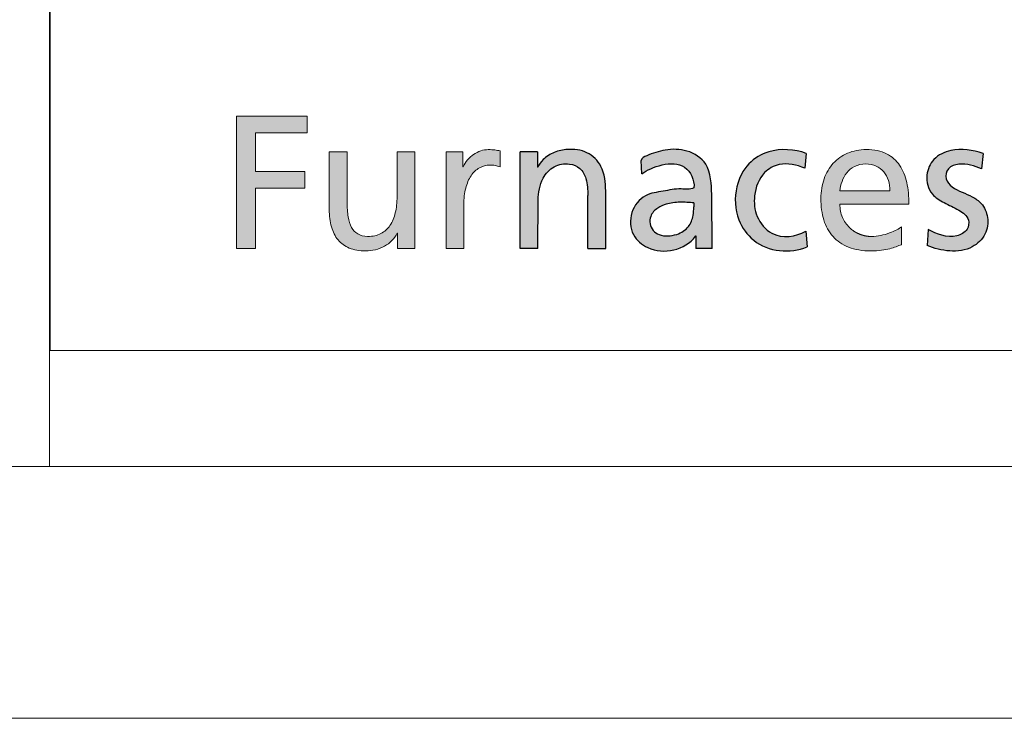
# Model space of a CAD drawing. Header units: millimetres. Extents: x 15 to 592, y 5 to 415.
# Tile 2 of 13: x 403 to 423, y 5 to 19. Entities that reach past the tile are written whole.
import ezdxf

# ---------------------------------------------------------------- set-up
doc = ezdxf.new("R2010")
doc.units = ezdxf.units.MM
doc.layers.add('FORMAT', color=7, linetype='Continuous')

# ---------------------------------------------------------------- blocks, each defined once
blk = doc.blocks.new('LOGO_sombreado')
at = {"linetype": 'Continuous'}
blk.add_hatch(color=7, dxfattribs=at).paths.add_polyline_path([(4.078, 4.32), (5.1, 4.32), (5.1, 4.651), (3.702, 4.651), (3.702, 2.023), (4.078, 2.023), (4.078, 3.22), (5.054, 3.22), (5.054, 3.551), (4.078, 3.551)], flags=0)
blk.add_hatch(color=7, dxfattribs=at).paths.add_polyline_path([(4.078, 4.32), (5.1, 4.32), (5.1, 4.651), (3.702, 4.651), (3.702, 2.023), (4.078, 2.023), (4.078, 3.22), (5.054, 3.22), (5.054, 3.551), (4.078, 3.551)], flags=0)
h = blk.add_hatch(color=7, dxfattribs=at)
edge = h.paths.add_edge_path(flags=0)
edge.add_spline(control_points=[(5.713, 2.196), (5.772, 2.125), (5.847, 2.071), (5.937, 2.034)], knot_values=[55, 55, 55, 55, 56, 56, 56, 56], weights=[1, 1, 1, 1], degree=3, periodic=0)
edge.add_spline(control_points=[(5.937, 2.034), (6.028, 1.997), (6.135, 1.977), (6.259, 1.977)], knot_values=[56, 56, 56, 56, 57, 57, 57, 57], weights=[1, 1, 1, 1], degree=3, periodic=0)
edge.add_arc((6.259, 2.796), 0.818, 269.9868, 283.8904)
edge.add_spline(control_points=[(6.456, 2.001), (6.519, 2.017), (6.58, 2.04), (6.635, 2.071)], knot_values=[0, 0, 0, 0, 1, 1, 1, 1], weights=[1, 1, 1, 1], degree=3, periodic=0)
edge.add_spline(control_points=[(6.635, 2.071), (6.69, 2.101), (6.741, 2.137), (6.784, 2.181)], knot_values=[1, 1, 1, 1, 2, 2, 2, 2], weights=[1, 1, 1, 1], degree=3, periodic=0)
edge.add_spline(control_points=[(6.784, 2.181), (6.827, 2.224), (6.863, 2.273), (6.889, 2.328)], knot_values=[2, 2, 2, 2, 3, 3, 3, 3], weights=[1, 1, 1, 1], degree=3, periodic=0)
edge.add_line((6.889, 2.328), (6.896, 2.328))
edge.add_line((6.896, 2.328), (6.896, 2.023))
edge.add_line((6.896, 2.023), (7.067, 2.023))
edge.add_line((7.067, 2.023), (7.238, 2.023))
edge.add_line((7.238, 2.023), (7.238, 2.263))
edge.add_line((7.238, 2.263), (7.238, 3.943))
edge.add_line((7.238, 3.943), (6.885, 3.943))
edge.add_line((6.885, 3.943), (6.885, 3.721))
edge.add_spline(control_points=[(6.885, 3.721), (6.885, 3.647), (6.885, 3.573), (6.885, 3.499), (6.885, 3.35), (6.885, 3.202), (6.885, 3.054), (6.885, 2.937), (6.873, 2.829), (6.85, 2.734)], knot_values=[30, 30, 30, 30, 31, 31, 31, 33, 33, 33, 34, 34, 34, 34], weights=[1, 1, 1, 1, 1, 1, 1, 1, 1, 1], degree=3, periodic=0)
edge.add_spline(control_points=[(6.85, 2.734), (6.827, 2.637), (6.792, 2.553), (6.696, 2.414), (6.636, 2.359), (6.562, 2.321)], knot_values=[34, 34, 34, 34, 35, 35, 36, 36, 36, 36], weights=[1, 1, 1, 1, 1, 1], degree=3, periodic=0)
edge.add_spline(control_points=[(6.562, 2.321), (6.489, 2.284), (6.402, 2.263), (6.301, 2.263)], knot_values=[36, 36, 36, 36, 37, 37, 37, 37], weights=[1, 1, 1, 1], degree=3, periodic=0)
edge.add_spline(control_points=[(6.301, 2.263), (6.224, 2.268), (6.16, 2.285), (6.107, 2.315)], knot_values=[37, 37, 37, 37, 38, 38, 38, 38], weights=[1, 1, 1, 1], degree=3, periodic=0)
edge.add_spline(control_points=[(6.107, 2.315), (6.054, 2.345), (6.013, 2.388), (5.982, 2.445)], knot_values=[38, 38, 38, 38, 39, 39, 39, 39], weights=[1, 1, 1, 1], degree=3, periodic=0)
edge.add_spline(control_points=[(5.982, 2.445), (5.95, 2.501), (5.928, 2.571), (5.914, 2.655)], knot_values=[39, 39, 39, 39, 40, 40, 40, 40], weights=[1, 1, 1, 1], degree=3, periodic=0)
edge.add_spline(control_points=[(5.914, 2.655), (5.9, 2.739), (5.894, 2.837), (5.894, 2.949), (5.894, 3.115), (5.894, 3.28), (5.894, 3.446), (5.894, 3.529), (5.894, 3.612), (5.894, 3.695), (5.894, 3.777), (5.894, 3.86), (5.894, 3.943)], knot_values=[40, 40, 40, 40, 41, 41, 41, 43, 43, 43, 44, 44, 44, 45, 45, 45, 45], weights=[1, 1, 1, 1, 1, 1, 1, 1, 1, 1, 1, 1, 1], degree=3, periodic=0)
edge.add_line((5.894, 3.943), (5.54, 3.943))
edge.add_spline(control_points=[(5.54, 3.943), (5.54, 3.848), (5.54, 3.753), (5.54, 3.658), (5.54, 3.563), (5.54, 3.468), (5.54, 3.372), (5.54, 3.182), (5.54, 2.992), (5.54, 2.802), (5.54, 2.673), (5.554, 2.557), (5.583, 2.455)], knot_values=[49, 49, 49, 49, 50, 50, 50, 51, 51, 51, 53, 53, 53, 54, 54, 54, 54], weights=[1, 1, 1, 1, 1, 1, 1, 1, 1, 1, 1, 1, 1], degree=3, periodic=0)
edge.add_spline(control_points=[(5.583, 2.455), (5.611, 2.354), (5.655, 2.267), (5.713, 2.196)], knot_values=[54, 54, 54, 54, 55, 55, 55, 55], weights=[1, 1, 1, 1], degree=3, periodic=0)
h = blk.add_hatch(color=7, dxfattribs=at)
edge = h.paths.add_edge_path(flags=0)
edge.add_line((8.928, 3.962), (8.875, 3.972))
edge.add_spline(control_points=[(8.875, 3.972), (8.858, 3.975), (8.841, 3.978), (8.823, 3.98)], knot_values=[22.132418, 22.132418, 22.132418, 22.132418, 23.132418, 23.132418, 23.132418, 23.132418], weights=[1, 1, 1, 1], degree=3, periodic=0)
edge.add_arc((8.709, 3.1), 0.888, 82.6219, 86.3614)
edge.add_spline(control_points=[(8.765, 3.986), (8.745, 3.987), (8.722, 3.988), (8.695, 3.988), (8.644, 3.988), (8.593, 3.979), (8.544, 3.963)], knot_values=[0.065266, 0.065266, 0.065266, 0.065266, 1.065266, 1.065266, 1.065266, 2.065266, 2.065266, 2.065266, 2.065266], weights=[1, 1, 1, 1, 1, 1, 1], degree=3, periodic=0)
edge.add_spline(control_points=[(8.544, 3.963), (8.495, 3.946), (8.448, 3.922), (8.404, 3.892)], knot_values=[2.065266, 2.065266, 2.065266, 2.065266, 3.065266, 3.065266, 3.065266, 3.065266], weights=[1, 1, 1, 1], degree=3, periodic=0)
edge.add_spline(control_points=[(8.404, 3.892), (8.36, 3.861), (8.319, 3.825), (8.283, 3.783)], knot_values=[3.065266, 3.065266, 3.065266, 3.065266, 4.065266, 4.065266, 4.065266, 4.065266], weights=[1, 1, 1, 1], degree=3, periodic=0)
edge.add_spline(control_points=[(8.283, 3.783), (8.248, 3.742), (8.218, 3.695), (8.194, 3.646)], knot_values=[4.065266, 4.065266, 4.065266, 4.065266, 5.065266, 5.065266, 5.065266, 5.065266], weights=[1, 1, 1, 1], degree=3, periodic=0)
edge.add_line((8.194, 3.646), (8.187, 3.646))
edge.add_line((8.187, 3.646), (8.187, 3.943))
edge.add_line((8.187, 3.943), (8.021, 3.943))
edge.add_line((8.021, 3.943), (7.856, 3.943))
edge.add_line((7.856, 3.943), (7.856, 3.703))
edge.add_line((7.856, 3.703), (7.856, 2.023))
edge.add_line((7.856, 2.023), (8.209, 2.023))
edge.add_spline(control_points=[(8.209, 2.023), (8.209, 2.314), (8.209, 2.605), (8.209, 2.896), (8.209, 3.017), (8.222, 3.126), (8.247, 3.222)], knot_values=[12.065266, 12.065266, 12.065266, 12.065266, 13.065266, 13.065266, 13.065266, 14.065266, 14.065266, 14.065266, 14.065266], weights=[1, 1, 1, 1, 1, 1, 1], degree=3, periodic=0)
edge.add_spline(control_points=[(8.247, 3.222), (8.271, 3.318), (8.307, 3.401), (8.352, 3.469)], knot_values=[14.065266, 14.065266, 14.065266, 14.065266, 15.065266, 15.065266, 15.065266, 15.065266], weights=[1, 1, 1, 1], degree=3, periodic=0)
edge.add_spline(control_points=[(8.352, 3.469), (8.398, 3.537), (8.454, 3.589), (8.518, 3.625)], knot_values=[15.065266, 15.065266, 15.065266, 15.065266, 16.065266, 16.065266, 16.065266, 16.065266], weights=[1, 1, 1, 1], degree=3, periodic=0)
edge.add_spline(control_points=[(8.518, 3.625), (8.582, 3.661), (8.654, 3.68), (8.733, 3.68)], knot_values=[16.065266, 16.065266, 16.065266, 16.065266, 17.065266, 17.065266, 17.065266, 17.065266], weights=[1, 1, 1, 1], degree=3, periodic=0)
edge.add_arc((8.733, 2.982), 0.698, 86.1548, 90.0023, ccw=False)
edge.add_spline(control_points=[(8.78, 3.678), (8.796, 3.677), (8.813, 3.675), (8.829, 3.673)], knot_values=[17.132418, 17.132418, 17.132418, 17.132418, 18.132418, 18.132418, 18.132418, 18.132418], weights=[1, 1, 1, 1], degree=3, periodic=0)
edge.add_spline(control_points=[(8.829, 3.673), (8.846, 3.67), (8.863, 3.667), (8.879, 3.662)], knot_values=[18.132418, 18.132418, 18.132418, 18.132418, 19.132418, 19.132418, 19.132418, 19.132418], weights=[1, 1, 1, 1], degree=3, periodic=0)
edge.add_spline(control_points=[(8.879, 3.662), (8.896, 3.658), (8.912, 3.652), (8.928, 3.646)], knot_values=[19.132418, 19.132418, 19.132418, 19.132418, 20.132418, 20.132418, 20.132418, 20.132418], weights=[1, 1, 1, 1], degree=3, periodic=0)
edge.add_line((8.928, 3.646), (8.928, 3.962))
h = blk.add_hatch(color=7, dxfattribs=at)
edge = h.paths.add_edge_path(flags=0)
edge.add_line((9.328, 2.026), (9.328, 3.946))
edge.add_line((9.328, 3.946), (9.67, 3.946))
edge.add_line((9.67, 3.946), (9.67, 3.641))
edge.add_line((9.67, 3.641), (9.678, 3.641))
edge.add_spline(control_points=[(9.678, 3.641), (9.704, 3.696), (9.793, 3.817), (10, 3.948), (10.305, 4.01), (10.669, 3.967), (10.997, 3.643), (11.021, 3.332), (11.026, 3.17)], knot_values=[0, 0, 0, 0, 0.090993, 0.223661, 0.358303, 0.55535, 0.750586, 1, 1, 1, 1], weights=[1, 1, 1, 1, 1, 1, 1, 1, 1], degree=3, periodic=0)
edge.add_line((11.026, 3.17), (11.026, 2.026))
edge.add_line((11.026, 2.026), (10.672, 2.026))
edge.add_line((10.672, 2.026), (10.672, 3.075))
edge.add_spline(control_points=[(10.672, 3.075), (10.669, 3.188), (10.66, 3.379), (10.536, 3.635), (10.28, 3.729), (9.984, 3.677), (9.726, 3.396), (9.691, 3.133), (9.683, 2.986)], knot_values=[0, 0, 0, 0, 0.181683, 0.307789, 0.426651, 0.591078, 0.760733, 1, 1, 1, 1], weights=[1, 1, 1, 1, 1, 1, 1, 1, 1], degree=3, periodic=0)
edge.add_line((9.683, 2.986), (9.681, 2.026))
edge.add_line((9.681, 2.026), (9.328, 2.026))
h = blk.add_hatch(color=7, dxfattribs=at)
edge = h.paths.add_edge_path(flags=0)
edge.add_spline(control_points=[(12.776, 3.232), (12.697, 3.183), (12.484, 3.232), (12.167, 3.156), (11.773, 3.111), (11.49, 2.752), (11.514, 2.287), (12.023, 1.86), (12.597, 1.99), (12.807, 2.27)], knot_values=[0, 0, 0, 0, 0.079966, 0.190057, 0.300094, 0.432511, 0.566689, 0.684622, 1, 1, 1, 1], weights=[1, 1, 1, 1, 1, 1, 1, 1, 1, 1], degree=3, periodic=0)
edge.add_spline(control_points=[(12.807, 2.27), (12.817, 2.296), (12.814, 2.27)], knot_values=[0, 0, 0, 1, 1, 1], weights=[1, 1, 1], degree=2, periodic=0)
edge.add_line((12.814, 2.27), (12.814, 2.023))
edge.add_line((12.814, 2.023), (13.139, 2.023))
edge.add_line((13.139, 2.023), (13.128, 3.106))
edge.add_spline(control_points=[(13.128, 3.106), (13.12, 3.292), (13.119, 3.706), (12.65, 4), (12.214, 4.002), (11.911, 3.898), (11.743, 3.828), (11.727, 3.77)], knot_values=[0, 0, 0, 0, 0.300445, 0.525135, 0.737289, 0.925487, 1, 1, 1, 1], weights=[1, 1, 1, 1, 1, 1, 1, 1], degree=3, periodic=0)
edge.add_line((11.727, 3.77), (11.744, 3.507))
edge.add_spline(control_points=[(11.744, 3.507), (11.927, 3.643), (12.567, 3.881), (12.789, 3.381), (12.776, 3.232)], knot_values=[0, 0, 0, 0, 0.658996, 1, 1, 1, 1], weights=[1, 1, 1, 1, 1], degree=3, periodic=0)
edge = h.paths.add_edge_path(flags=0)
edge.add_spline(control_points=[(12.776, 2.849), (12.772, 2.793), (12.762, 2.658), (12.682, 2.43), (12.419, 2.275), (12.142, 2.255), (11.913, 2.398), (11.87, 2.662), (12.044, 2.834), (12.252, 2.921), (12.499, 2.953), (12.683, 2.938), (12.776, 2.931)], knot_values=[0, 0, 0, 0, 0.068904, 0.168815, 0.283862, 0.42722, 0.488917, 0.605379, 0.695962, 0.771545, 0.884045, 1, 1, 1, 1], weights=[1, 1, 1, 1, 1, 1, 1, 1, 1, 1, 1, 1, 1], degree=3, periodic=0)
edge.add_line((12.776, 2.931), (12.776, 2.849))
h = blk.add_hatch(color=7, dxfattribs=at)
edge = h.paths.add_edge_path(flags=0)
edge.add_arc((16.302, 2.904), 0.641, 248.0344, 270.0503, ccw=False)
edge.add_spline(control_points=[(16.062, 2.31), (15.987, 2.34), (15.919, 2.385), (15.86, 2.441)], knot_values=[23.38427, 23.38427, 23.38427, 23.38427, 23.767925, 23.767925, 23.767925, 23.767925], weights=[1, 0.987772, 0.987772, 1], degree=3, periodic=0)
edge.add_arc((16.291, 2.885), 0.618, 203.0224, 225.9221, ccw=False)
edge.add_spline(control_points=[(15.721, 2.643), (15.688, 2.721), (15.67, 2.809), (15.67, 2.904)], knot_values=[0, 0, 0, 0, 1, 1, 1, 1], weights=[1, 1, 1, 1], degree=3, periodic=0)
edge.add_line((15.67, 2.904), (17.041, 2.904))
edge.add_spline(control_points=[(17.041, 2.904), (17.041, 3.058), (17.028, 3.203), (16.998, 3.334)], knot_values=[2, 2, 2, 2, 3, 3, 3, 3], weights=[1, 1, 1, 1], degree=3, periodic=0)
edge.add_spline(control_points=[(16.998, 3.334), (16.969, 3.464), (16.923, 3.581), (16.857, 3.678)], knot_values=[3, 3, 3, 3, 4, 4, 4, 4], weights=[1, 1, 1, 1], degree=3, periodic=0)
edge.add_spline(control_points=[(16.857, 3.678), (16.791, 3.774), (16.705, 3.852), (16.596, 3.905)], knot_values=[4, 4, 4, 4, 5, 5, 5, 5], weights=[1, 1, 1, 1], degree=3, periodic=0)
edge.add_spline(control_points=[(16.596, 3.905), (16.486, 3.959), (16.353, 3.988), (16.193, 3.988), (16.058, 3.988), (15.934, 3.963), (15.824, 3.916)], knot_values=[5, 5, 5, 5, 6, 6, 6, 7, 7, 7, 7], weights=[1, 1, 1, 1, 1, 1, 1], degree=3, periodic=0)
edge.add_spline(control_points=[(15.824, 3.916), (15.714, 3.87), (15.619, 3.802), (15.54, 3.716)], knot_values=[7, 7, 7, 7, 8, 8, 8, 8], weights=[1, 1, 1, 1], degree=3, periodic=0)
edge.add_spline(control_points=[(15.54, 3.716), (15.462, 3.63), (15.4, 3.526), (15.358, 3.409)], knot_values=[8, 8, 8, 8, 9, 9, 9, 9], weights=[1, 1, 1, 1], degree=3, periodic=0)
edge.add_spline(control_points=[(15.358, 3.409), (15.316, 3.291), (15.294, 3.159), (15.294, 3.017), (15.294, 2.86), (15.313, 2.717), (15.353, 2.591)], knot_values=[9, 9, 9, 9, 10, 10, 10, 11, 11, 11, 11], weights=[1, 1, 1, 1, 1, 1, 1], degree=3, periodic=0)
edge.add_spline(control_points=[(15.353, 2.591), (15.393, 2.464), (15.453, 2.353), (15.535, 2.262)], knot_values=[11, 11, 11, 11, 12, 12, 12, 12], weights=[1, 1, 1, 1], degree=3, periodic=0)
edge.add_spline(control_points=[(15.535, 2.262), (15.616, 2.172), (15.719, 2.1), (15.844, 2.052)], knot_values=[12, 12, 12, 12, 13, 13, 13, 13], weights=[1, 1, 1, 1], degree=3, periodic=0)
edge.add_spline(control_points=[(15.844, 2.052), (15.97, 2.003), (16.117, 1.977), (16.287, 1.977), (16.366, 1.977), (16.436, 1.982), (16.497, 1.99)], knot_values=[13, 13, 13, 13, 14, 14, 14, 15, 15, 15, 15], weights=[1, 1, 1, 1, 1, 1, 1], degree=3, periodic=0)
edge.add_spline(control_points=[(16.497, 1.99), (16.558, 1.998), (16.611, 2.009), (16.659, 2.021)], knot_values=[15, 15, 15, 15, 16, 16, 16, 16], weights=[1, 1, 1, 1], degree=3, periodic=0)
edge.add_spline(control_points=[(16.659, 2.021), (16.706, 2.033), (16.748, 2.047), (16.787, 2.061)], knot_values=[16, 16, 16, 16, 17, 17, 17, 17], weights=[1, 1, 1, 1], degree=3, periodic=0)
edge.add_spline(control_points=[(16.787, 2.061), (16.825, 2.075), (16.86, 2.089), (16.894, 2.101)], knot_values=[17, 17, 17, 17, 18, 18, 18, 18], weights=[1, 1, 1, 1], degree=3, periodic=0)
edge.add_line((16.894, 2.101), (16.894, 2.455))
edge.add_spline(control_points=[(16.894, 2.455), (16.872, 2.437), (16.839, 2.417), (16.798, 2.395)], knot_values=[19.00002, 19.00002, 19.00002, 19.00002, 20.00002, 20.00002, 20.00002, 20.00002], weights=[1, 1, 1, 1], degree=3, periodic=0)
edge.add_spline(control_points=[(16.798, 2.395), (16.757, 2.374), (16.707, 2.352), (16.653, 2.333)], knot_values=[20.00002, 20.00002, 20.00002, 20.00002, 21.00002, 21.00002, 21.00002, 21.00002], weights=[1, 1, 1, 1], degree=3, periodic=0)
edge.add_spline(control_points=[(16.653, 2.333), (16.599, 2.313), (16.541, 2.296), (16.481, 2.283)], knot_values=[21.00002, 21.00002, 21.00002, 21.00002, 22.00002, 22.00002, 22.00002, 22.00002], weights=[1, 1, 1, 1], degree=3, periodic=0)
edge.add_spline(control_points=[(16.481, 2.283), (16.422, 2.271), (16.361, 2.263), (16.303, 2.263)], knot_values=[22.00002, 22.00002, 22.00002, 22.00002, 23.00002, 23.00002, 23.00002, 23.00002], weights=[1, 1, 1, 1], degree=3, periodic=0)
edge = h.paths.add_edge_path(flags=0)
edge.add_spline(control_points=[(15.67, 3.167), (15.676, 3.229), (15.69, 3.294), (15.713, 3.356)], knot_values=[8, 8, 8, 8, 9, 9, 9, 9], weights=[1, 1, 1, 1], degree=3, periodic=0)
edge.add_spline(control_points=[(15.713, 3.356), (15.735, 3.418), (15.766, 3.477), (15.808, 3.528)], knot_values=[9, 9, 9, 9, 10, 10, 10, 10], weights=[1, 1, 1, 1], degree=3, periodic=0)
edge.add_spline(control_points=[(15.808, 3.528), (15.849, 3.579), (15.9, 3.623), (15.963, 3.654)], knot_values=[0, 0, 0, 0, 1, 1, 1, 1], weights=[1, 1, 1, 1], degree=3, periodic=0)
edge.add_spline(control_points=[(15.963, 3.654), (16.025, 3.685), (16.099, 3.702), (16.186, 3.702), (16.262, 3.702), (16.33, 3.687), (16.389, 3.66)], knot_values=[1, 1, 1, 1, 2, 2, 2, 3, 3, 3, 3], weights=[1, 1, 1, 1, 1, 1, 1], degree=3, periodic=0)
edge.add_spline(control_points=[(16.389, 3.66), (16.449, 3.633), (16.499, 3.594), (16.54, 3.545)], knot_values=[3, 3, 3, 3, 4, 4, 4, 4], weights=[1, 1, 1, 1], degree=3, periodic=0)
edge.add_spline(control_points=[(16.54, 3.545), (16.58, 3.497), (16.612, 3.439), (16.633, 3.375)], knot_values=[4, 4, 4, 4, 5, 5, 5, 5], weights=[1, 1, 1, 1], degree=3, periodic=0)
edge.add_spline(control_points=[(16.633, 3.375), (16.654, 3.311), (16.665, 3.241), (16.665, 3.167)], knot_values=[5, 5, 5, 5, 6, 6, 6, 6], weights=[1, 1, 1, 1], degree=3, periodic=0)
edge.add_line((16.665, 3.167), (16.416, 3.167))
edge.add_line((16.416, 3.167), (15.67, 3.167))
h = blk.add_hatch(color=7, dxfattribs=at)
edge = h.paths.add_edge_path(flags=0)
edge.add_arc((16.302, 2.904), 0.641, 248.0344, 270.0503, ccw=False)
edge.add_spline(control_points=[(16.062, 2.31), (15.987, 2.34), (15.919, 2.385), (15.86, 2.441)], knot_values=[23.38427, 23.38427, 23.38427, 23.38427, 23.767925, 23.767925, 23.767925, 23.767925], weights=[1, 0.987772, 0.987772, 1], degree=3, periodic=0)
edge.add_arc((16.291, 2.885), 0.618, 203.0224, 225.9221, ccw=False)
edge.add_spline(control_points=[(15.721, 2.643), (15.688, 2.721), (15.67, 2.809), (15.67, 2.904)], knot_values=[0, 0, 0, 0, 1, 1, 1, 1], weights=[1, 1, 1, 1], degree=3, periodic=0)
edge.add_line((15.67, 2.904), (17.041, 2.904))
edge.add_spline(control_points=[(17.041, 2.904), (17.041, 3.058), (17.028, 3.203), (16.998, 3.334)], knot_values=[2, 2, 2, 2, 3, 3, 3, 3], weights=[1, 1, 1, 1], degree=3, periodic=0)
edge.add_spline(control_points=[(16.998, 3.334), (16.969, 3.464), (16.923, 3.581), (16.857, 3.678)], knot_values=[3, 3, 3, 3, 4, 4, 4, 4], weights=[1, 1, 1, 1], degree=3, periodic=0)
edge.add_spline(control_points=[(16.857, 3.678), (16.791, 3.774), (16.705, 3.852), (16.596, 3.905)], knot_values=[4, 4, 4, 4, 5, 5, 5, 5], weights=[1, 1, 1, 1], degree=3, periodic=0)
edge.add_spline(control_points=[(16.596, 3.905), (16.486, 3.959), (16.353, 3.988), (16.193, 3.988), (16.058, 3.988), (15.934, 3.963), (15.824, 3.916)], knot_values=[5, 5, 5, 5, 6, 6, 6, 7, 7, 7, 7], weights=[1, 1, 1, 1, 1, 1, 1], degree=3, periodic=0)
edge.add_spline(control_points=[(15.824, 3.916), (15.714, 3.87), (15.619, 3.802), (15.54, 3.716)], knot_values=[7, 7, 7, 7, 8, 8, 8, 8], weights=[1, 1, 1, 1], degree=3, periodic=0)
edge.add_spline(control_points=[(15.54, 3.716), (15.462, 3.63), (15.4, 3.526), (15.358, 3.409)], knot_values=[8, 8, 8, 8, 9, 9, 9, 9], weights=[1, 1, 1, 1], degree=3, periodic=0)
edge.add_spline(control_points=[(15.358, 3.409), (15.316, 3.291), (15.294, 3.159), (15.294, 3.017), (15.294, 2.86), (15.313, 2.717), (15.353, 2.591)], knot_values=[9, 9, 9, 9, 10, 10, 10, 11, 11, 11, 11], weights=[1, 1, 1, 1, 1, 1, 1], degree=3, periodic=0)
edge.add_spline(control_points=[(15.353, 2.591), (15.393, 2.464), (15.453, 2.353), (15.535, 2.262)], knot_values=[11, 11, 11, 11, 12, 12, 12, 12], weights=[1, 1, 1, 1], degree=3, periodic=0)
edge.add_spline(control_points=[(15.535, 2.262), (15.616, 2.172), (15.719, 2.1), (15.844, 2.052)], knot_values=[12, 12, 12, 12, 13, 13, 13, 13], weights=[1, 1, 1, 1], degree=3, periodic=0)
edge.add_spline(control_points=[(15.844, 2.052), (15.97, 2.003), (16.117, 1.977), (16.287, 1.977), (16.366, 1.977), (16.436, 1.982), (16.497, 1.99)], knot_values=[13, 13, 13, 13, 14, 14, 14, 15, 15, 15, 15], weights=[1, 1, 1, 1, 1, 1, 1], degree=3, periodic=0)
edge.add_spline(control_points=[(16.497, 1.99), (16.558, 1.998), (16.611, 2.009), (16.659, 2.021)], knot_values=[15, 15, 15, 15, 16, 16, 16, 16], weights=[1, 1, 1, 1], degree=3, periodic=0)
edge.add_spline(control_points=[(16.659, 2.021), (16.706, 2.033), (16.748, 2.047), (16.787, 2.061)], knot_values=[16, 16, 16, 16, 17, 17, 17, 17], weights=[1, 1, 1, 1], degree=3, periodic=0)
edge.add_spline(control_points=[(16.787, 2.061), (16.825, 2.075), (16.86, 2.089), (16.894, 2.101)], knot_values=[17, 17, 17, 17, 18, 18, 18, 18], weights=[1, 1, 1, 1], degree=3, periodic=0)
edge.add_line((16.894, 2.101), (16.894, 2.455))
edge.add_spline(control_points=[(16.894, 2.455), (16.872, 2.437), (16.839, 2.417), (16.798, 2.395)], knot_values=[19.00002, 19.00002, 19.00002, 19.00002, 20.00002, 20.00002, 20.00002, 20.00002], weights=[1, 1, 1, 1], degree=3, periodic=0)
edge.add_spline(control_points=[(16.798, 2.395), (16.757, 2.374), (16.707, 2.352), (16.653, 2.333)], knot_values=[20.00002, 20.00002, 20.00002, 20.00002, 21.00002, 21.00002, 21.00002, 21.00002], weights=[1, 1, 1, 1], degree=3, periodic=0)
edge.add_spline(control_points=[(16.653, 2.333), (16.599, 2.313), (16.541, 2.296), (16.481, 2.283)], knot_values=[21.00002, 21.00002, 21.00002, 21.00002, 22.00002, 22.00002, 22.00002, 22.00002], weights=[1, 1, 1, 1], degree=3, periodic=0)
edge.add_spline(control_points=[(16.481, 2.283), (16.422, 2.271), (16.361, 2.263), (16.303, 2.263)], knot_values=[22.00002, 22.00002, 22.00002, 22.00002, 23.00002, 23.00002, 23.00002, 23.00002], weights=[1, 1, 1, 1], degree=3, periodic=0)
edge = h.paths.add_edge_path(flags=0)
edge.add_spline(control_points=[(15.67, 3.167), (15.676, 3.229), (15.69, 3.294), (15.713, 3.356)], knot_values=[8, 8, 8, 8, 9, 9, 9, 9], weights=[1, 1, 1, 1], degree=3, periodic=0)
edge.add_spline(control_points=[(15.713, 3.356), (15.735, 3.418), (15.766, 3.477), (15.808, 3.528)], knot_values=[9, 9, 9, 9, 10, 10, 10, 10], weights=[1, 1, 1, 1], degree=3, periodic=0)
edge.add_spline(control_points=[(15.808, 3.528), (15.849, 3.579), (15.9, 3.623), (15.963, 3.654)], knot_values=[0, 0, 0, 0, 1, 1, 1, 1], weights=[1, 1, 1, 1], degree=3, periodic=0)
edge.add_spline(control_points=[(15.963, 3.654), (16.025, 3.685), (16.099, 3.702), (16.186, 3.702), (16.262, 3.702), (16.33, 3.687), (16.389, 3.66)], knot_values=[1, 1, 1, 1, 2, 2, 2, 3, 3, 3, 3], weights=[1, 1, 1, 1, 1, 1, 1], degree=3, periodic=0)
edge.add_spline(control_points=[(16.389, 3.66), (16.449, 3.633), (16.499, 3.594), (16.54, 3.545)], knot_values=[3, 3, 3, 3, 4, 4, 4, 4], weights=[1, 1, 1, 1], degree=3, periodic=0)
edge.add_spline(control_points=[(16.54, 3.545), (16.58, 3.497), (16.612, 3.439), (16.633, 3.375)], knot_values=[4, 4, 4, 4, 5, 5, 5, 5], weights=[1, 1, 1, 1], degree=3, periodic=0)
edge.add_spline(control_points=[(16.633, 3.375), (16.654, 3.311), (16.665, 3.241), (16.665, 3.167)], knot_values=[5, 5, 5, 5, 6, 6, 6, 6], weights=[1, 1, 1, 1], degree=3, periodic=0)
edge.add_line((16.665, 3.167), (16.416, 3.167))
edge.add_line((16.416, 3.167), (15.67, 3.167))
at = {"layer": 'FORMAT'}
h = blk.add_hatch(color=256, dxfattribs=at)
edge = h.paths.add_edge_path(flags=0)
edge.add_spline(control_points=[(14.994, 2.372), (14.803, 2.254), (14.35, 2.197), (13.993, 2.642), (13.945, 3.102), (14.101, 3.522), (14.519, 3.756), (14.818, 3.682), (14.975, 3.62)], knot_values=[0, 0, 0, 0, 0.239736, 0.392762, 0.535377, 0.707741, 0.820778, 1, 1, 1, 1], weights=[1, 1, 1, 1, 1, 1, 1, 1, 1], degree=3, periodic=0)
edge.add_line((14.975, 3.62), (15.005, 3.913))
edge.add_spline(control_points=[(15.005, 3.913), (14.769, 3.994), (14.338, 4.032), (13.818, 3.724), (13.565, 3.214), (13.598, 2.624), (14.052, 1.977), (14.687, 1.916), (15.02, 2.056)], knot_values=[0, 0, 0, 0, 0.189442, 0.304437, 0.433405, 0.598153, 0.723513, 1, 1, 1, 1], weights=[1, 1, 1, 1, 1, 1, 1, 1, 1], degree=3, periodic=0)
edge.add_line((15.02, 2.056), (14.994, 2.372))
h = blk.add_hatch(color=256, dxfattribs=at)
edge = h.paths.add_edge_path(flags=0)
edge.add_spline(control_points=[(17.406, 2.082), (17.67, 1.976), (18.168, 1.89), (18.58, 2.287), (18.633, 2.636), (18.51, 2.915), (18.237, 3.101), (17.959, 3.176), (17.744, 3.396), (17.801, 3.642), (18.119, 3.739), (18.341, 3.665), (18.483, 3.605)], knot_values=[0, 0, 0, 0, 0.248617, 0.344888, 0.437274, 0.52019, 0.579843, 0.701279, 0.755995, 0.810863, 0.873582, 1, 1, 1, 1], weights=[1, 1, 1, 1, 1, 1, 1, 1, 1, 1, 1, 1, 1], degree=3, periodic=0)
edge.add_line((18.483, 3.605), (18.513, 3.913))
edge.add_spline(control_points=[(18.513, 3.913), (18.308, 3.976), (17.958, 4.038), (17.513, 3.834), (17.355, 3.47), (17.45, 3.102), (17.75, 2.92), (18.012, 2.811), (18.253, 2.636), (18.212, 2.369), (17.877, 2.197), (17.593, 2.312), (17.425, 2.399)], knot_values=[0, 0, 0, 0, 0.176891, 0.280108, 0.37368, 0.479975, 0.558482, 0.648472, 0.722992, 0.773462, 0.839493, 1, 1, 1, 1], weights=[1, 1, 1, 1, 1, 1, 1, 1, 1, 1, 1, 1, 1], degree=3, periodic=0)
edge.add_line((17.425, 2.399), (17.406, 2.082))
at = {"color": 7, "linetype": 'Continuous', "lineweight": 18}
for p, q in [((0, 20), (0, 0)), ((3.702, 2.023), (3.702, 4.651)), ((3.702, 4.651), (5.1, 4.651)), ((3.702, 2.023), (3.702, 4.651)), ((5.1, 4.651), (5.1, 4.32)), ((4.078, 4.32), (4.078, 3.551)), ((5.1, 4.32), (4.078, 4.32)), ((4.078, 3.551), (5.054, 3.551)), ((5.054, 3.551), (5.054, 3.22)), ((5.054, 3.22), (4.078, 3.22)), ((4.078, 3.22), (4.078, 2.023)), ((16.665, 3.167), (16.416, 3.167)), ((4.078, 2.023), (3.702, 2.023)), ((0, 0), (72.5, 0))]:
    blk.add_line(p, q, dxfattribs=at)
for centre, radius, start, end in [((16.291, 2.885), 0.618, 203.0224, 225.9221), ((6.259, 2.796), 0.818, 269.9868, 283.8904)]:
    blk.add_arc(centre, radius, start, end, dxfattribs=at)
at = {"color": 8, "linetype": 'Continuous', "lineweight": 0}
for points, knots in [([(5.894, 3.943), (5.864, 3.943), (5.835, 3.943), (5.805, 3.943), (5.746, 3.943), (5.688, 3.943), (5.629, 3.943), (5.599, 3.943), (5.57, 3.943), (5.54, 3.943)], [45, 45, 45, 45, 46, 46, 46, 48, 48, 48, 49, 49, 49, 49]), ([(5.54, 3.943), (5.54, 3.848), (5.54, 3.753), (5.54, 3.658), (5.54, 3.563), (5.54, 3.468), (5.54, 3.372), (5.54, 3.182), (5.54, 2.992), (5.54, 2.802), (5.54, 2.673), (5.554, 2.557), (5.583, 2.455)], [49, 49, 49, 49, 50, 50, 50, 51, 51, 51, 53, 53, 53, 54, 54, 54, 54]), ([(5.914, 2.655), (5.9, 2.739), (5.894, 2.837), (5.894, 2.949), (5.894, 3.115), (5.894, 3.28), (5.894, 3.446), (5.894, 3.529), (5.894, 3.612), (5.894, 3.695), (5.894, 3.777), (5.894, 3.86), (5.894, 3.943)], [40, 40, 40, 40, 41, 41, 41, 43, 43, 43, 44, 44, 44, 45, 45, 45, 45]), ([(7.238, 3.943), (7.209, 3.943), (7.179, 3.943), (7.15, 3.943), (7.091, 3.943), (7.032, 3.943), (6.973, 3.943), (6.944, 3.943), (6.914, 3.943), (6.885, 3.943)], [25, 25, 25, 25, 26, 26, 26, 28, 28, 28, 29, 29, 29, 29]), ([(7.238, 2.263), (7.238, 2.318), (7.238, 2.373), (7.238, 2.428), (7.238, 2.533), (7.238, 2.638), (7.238, 2.743), (7.238, 2.823), (7.238, 2.903), (7.238, 2.983), (7.238, 3.143), (7.238, 3.303), (7.238, 3.463), (7.238, 3.623), (7.238, 3.783), (7.238, 3.943)], [20, 20, 20, 20, 21, 21, 21, 22, 22, 22, 23, 23, 23, 24, 24, 24, 25, 25, 25, 25]), ([(8.765, 3.986), (8.745, 3.987), (8.722, 3.988), (8.695, 3.988), (8.644, 3.988), (8.593, 3.979), (8.544, 3.963)], [0.065266, 0.065266, 0.065266, 0.065266, 1.065266, 1.065266, 1.065266, 2.065266, 2.065266, 2.065266, 2.065266]), ([(16.596, 3.905), (16.486, 3.959), (16.353, 3.988), (16.193, 3.988), (16.058, 3.988), (15.934, 3.963), (15.824, 3.916)], [5, 5, 5, 5, 6, 6, 6, 7, 7, 7, 7]), ([(6.885, 3.721), (6.885, 3.647), (6.885, 3.573), (6.885, 3.499), (6.885, 3.35), (6.885, 3.202), (6.885, 3.054), (6.885, 2.937), (6.873, 2.829), (6.85, 2.734)], [30, 30, 30, 30, 31, 31, 31, 33, 33, 33, 34, 34, 34, 34]), ([(15.963, 3.654), (16.025, 3.685), (16.099, 3.702), (16.186, 3.702), (16.262, 3.702), (16.33, 3.687), (16.389, 3.66)], [1, 1, 1, 1, 2, 2, 2, 3, 3, 3, 3]), ([(15.358, 3.409), (15.316, 3.291), (15.294, 3.159), (15.294, 3.017), (15.294, 2.86), (15.313, 2.717), (15.353, 2.591)], [9, 9, 9, 9, 10, 10, 10, 11, 11, 11, 11]), ([(8.209, 2.023), (8.209, 2.314), (8.209, 2.605), (8.209, 2.896), (8.209, 3.017), (8.222, 3.126), (8.247, 3.222)], [12.065266, 12.065266, 12.065266, 12.065266, 13.065266, 13.065266, 13.065266, 14.065266, 14.065266, 14.065266, 14.065266]), ([(6.85, 2.734), (6.827, 2.637), (6.792, 2.553), (6.696, 2.414), (6.636, 2.359), (6.562, 2.321)], [34, 34, 34, 34, 35, 35, 36, 36, 36, 36]), ([(6.889, 2.328), (6.89, 2.328), (6.892, 2.328), (6.893, 2.328), (6.894, 2.328), (6.894, 2.328), (6.894, 2.328), (6.894, 2.328), (6.895, 2.328), (6.895, 2.328), (6.895, 2.328), (6.895, 2.328), (6.895, 2.328), (6.896, 2.328), (6.896, 2.328), (6.896, 2.328)], [3, 3, 3, 3, 4, 4, 4, 5, 5, 5, 6, 6, 6, 7, 7, 7, 8, 8, 8, 8]), ([(6.896, 2.328), (6.896, 2.302), (6.896, 2.277), (6.896, 2.251), (6.896, 2.226), (6.896, 2.201), (6.896, 2.175), (6.896, 2.15), (6.896, 2.124), (6.896, 2.099), (6.896, 2.095), (6.896, 2.091), (6.896, 2.087), (6.896, 2.078), (6.896, 2.07), (6.896, 2.061), (6.896, 2.056), (6.896, 2.051), (6.896, 2.047), (6.896, 2.043), (6.896, 2.039), (6.896, 2.035), (6.896, 2.031), (6.896, 2.027), (6.896, 2.023)], [8, 8, 8, 8, 9, 9, 9, 10, 10, 10, 12, 12, 12, 13, 13, 13, 14, 14, 14, 15, 15, 15, 16, 16, 16, 17, 17, 17, 17]), ([(15.844, 2.052), (15.97, 2.003), (16.117, 1.977), (16.287, 1.977), (16.366, 1.977), (16.436, 1.982), (16.497, 1.99)], [13, 13, 13, 13, 14, 14, 14, 15, 15, 15, 15])]:
    blk.add_open_spline(points, degree=3, knots=knots, dxfattribs=at)
for points in [[(6.885, 3.943), (6.885, 3.869), (6.885, 3.795), (6.885, 3.721)], [(8.021, 3.943), (7.966, 3.943), (7.911, 3.943), (7.856, 3.943)], [(7.856, 3.943), (7.856, 3.863), (7.856, 3.783), (7.856, 3.703)], [(8.187, 3.943), (8.132, 3.943), (8.077, 3.943), (8.021, 3.943)], [(8.187, 3.646), (8.187, 3.745), (8.187, 3.844), (8.187, 3.943)], [(8.544, 3.963), (8.495, 3.946), (8.448, 3.922), (8.404, 3.892)], [(8.875, 3.972), (8.858, 3.975), (8.841, 3.978), (8.823, 3.98)], [(8.928, 3.962), (8.911, 3.965), (8.893, 3.969), (8.875, 3.972)], [(8.928, 3.646), (8.928, 3.751), (8.928, 3.856), (8.928, 3.962)], [(15.824, 3.916), (15.714, 3.87), (15.619, 3.802), (15.54, 3.716)], [(8.283, 3.783), (8.248, 3.742), (8.218, 3.695), (8.194, 3.646)], [(8.404, 3.892), (8.36, 3.861), (8.319, 3.825), (8.283, 3.783)], [(15.54, 3.716), (15.462, 3.63), (15.4, 3.526), (15.358, 3.409)], [(16.857, 3.678), (16.791, 3.774), (16.705, 3.852), (16.596, 3.905)], [(7.856, 3.703), (7.856, 3.143), (7.856, 2.583), (7.856, 2.023)], [(8.194, 3.646), (8.192, 3.646), (8.189, 3.646), (8.187, 3.646)], [(8.352, 3.469), (8.398, 3.537), (8.454, 3.589), (8.518, 3.625)], [(8.518, 3.625), (8.582, 3.661), (8.654, 3.68), (8.733, 3.68)], [(8.78, 3.678), (8.796, 3.677), (8.813, 3.675), (8.829, 3.673)], [(8.829, 3.673), (8.846, 3.67), (8.863, 3.667), (8.879, 3.662)], [(8.879, 3.662), (8.896, 3.658), (8.912, 3.652), (8.928, 3.646)], [(15.713, 3.356), (15.735, 3.418), (15.766, 3.477), (15.808, 3.528)], [(15.808, 3.528), (15.849, 3.579), (15.9, 3.623), (15.963, 3.654)], [(16.389, 3.66), (16.449, 3.633), (16.499, 3.594), (16.54, 3.545)], [(16.54, 3.545), (16.58, 3.497), (16.612, 3.439), (16.633, 3.375)], [(16.998, 3.334), (16.969, 3.464), (16.923, 3.581), (16.857, 3.678)], [(8.247, 3.222), (8.271, 3.318), (8.307, 3.401), (8.352, 3.469)], [(15.67, 3.167), (15.676, 3.229), (15.69, 3.294), (15.713, 3.356)], [(16.633, 3.375), (16.654, 3.311), (16.665, 3.241), (16.665, 3.167)], [(17.041, 2.904), (17.041, 3.058), (17.028, 3.203), (16.998, 3.334)], [(16.416, 3.167), (16.167, 3.167), (15.918, 3.167), (15.67, 3.167)], [(15.721, 2.643), (15.688, 2.721), (15.67, 2.809), (15.67, 2.904)], [(15.67, 2.904), (16.127, 2.904), (16.584, 2.904), (17.041, 2.904)], [(5.982, 2.445), (5.95, 2.501), (5.928, 2.571), (5.914, 2.655)], [(15.353, 2.591), (15.393, 2.464), (15.453, 2.353), (15.535, 2.262)], [(5.583, 2.455), (5.611, 2.354), (5.655, 2.267), (5.713, 2.196)], [(6.107, 2.315), (6.054, 2.345), (6.013, 2.388), (5.982, 2.445)], [(16.798, 2.395), (16.757, 2.374), (16.707, 2.352), (16.653, 2.333)], [(16.894, 2.455), (16.872, 2.437), (16.839, 2.417), (16.798, 2.395)], [(16.894, 2.101), (16.894, 2.219), (16.894, 2.337), (16.894, 2.455)], [(5.713, 2.196), (5.772, 2.125), (5.847, 2.071), (5.937, 2.034)], [(6.301, 2.263), (6.224, 2.268), (6.16, 2.285), (6.107, 2.315)], [(6.562, 2.321), (6.489, 2.284), (6.402, 2.263), (6.301, 2.263)], [(6.635, 2.071), (6.69, 2.101), (6.741, 2.137), (6.784, 2.181)], [(6.784, 2.181), (6.827, 2.224), (6.863, 2.273), (6.889, 2.328)], [(7.238, 2.023), (7.238, 2.103), (7.238, 2.183), (7.238, 2.263)], [(15.535, 2.262), (15.616, 2.172), (15.719, 2.1), (15.844, 2.052)], [(16.481, 2.283), (16.422, 2.271), (16.361, 2.263), (16.303, 2.263)], [(16.653, 2.333), (16.599, 2.313), (16.541, 2.296), (16.481, 2.283)], [(5.937, 2.034), (6.028, 1.997), (6.135, 1.977), (6.259, 1.977)], [(6.456, 2.001), (6.519, 2.017), (6.58, 2.04), (6.635, 2.071)], [(6.896, 2.023), (6.953, 2.023), (7.01, 2.023), (7.067, 2.023)], [(7.067, 2.023), (7.124, 2.023), (7.181, 2.023), (7.238, 2.023)], [(7.856, 2.023), (7.974, 2.023), (8.092, 2.023), (8.209, 2.023)], [(16.497, 1.99), (16.558, 1.998), (16.611, 2.009), (16.659, 2.021)], [(16.659, 2.021), (16.706, 2.033), (16.748, 2.047), (16.787, 2.061)], [(16.787, 2.061), (16.825, 2.075), (16.86, 2.089), (16.894, 2.101)]]:
    blk.add_open_spline(points, degree=3, dxfattribs=at)
for points, weights in [([(8.823, 3.98), (8.804, 3.983), (8.785, 3.985), (8.765, 3.986)], [1, 0.999645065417, 0.999645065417, 1]), ([(8.733, 3.68), (8.749, 3.68), (8.764, 3.679), (8.78, 3.678)], [1, 0.99962425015, 0.99962425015, 1]), ([(16.062, 2.31), (15.987, 2.34), (15.919, 2.385), (15.86, 2.441)], [1, 0.987771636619, 0.987771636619, 1]), ([(16.303, 2.263), (16.22, 2.263), (16.139, 2.279), (16.062, 2.31)], [1, 0.987733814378, 0.987733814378, 1])]:
    blk.add_rational_spline(points, weights, degree=3, dxfattribs=at)
at = {"color": 7, "linetype": 'Continuous', "lineweight": 0}
blk.add_open_spline([(12.807, 2.27), (12.817, 2.296), (12.814, 2.27)], degree=2, dxfattribs=at)
at = {"layer": 'FORMAT', "color": 7}
for p, q in [((9.67, 3.946), (9.328, 3.946)), ((9.328, 2.026), (9.328, 3.946)), ((9.67, 3.946), (9.67, 3.641)), ((15.005, 3.913), (14.975, 3.62)), ((18.513, 3.913), (18.483, 3.605)), ((11.744, 3.507), (11.727, 3.77)), ((9.678, 3.641), (9.67, 3.641)), ((11.026, 2.026), (11.026, 3.17)), ((9.681, 2.026), (9.683, 2.986)), ((10.672, 2.026), (10.672, 3.075)), ((12.776, 2.931), (12.776, 2.849)), ((13.139, 2.023), (13.128, 3.106)), ((14.994, 2.372), (15.02, 2.056)), ((17.425, 2.399), (17.406, 2.082)), ((12.814, 2.27), (12.814, 2.023)), ((9.681, 2.026), (9.328, 2.026)), ((10.672, 2.026), (11.026, 2.026)), ((13.139, 2.023), (12.814, 2.023))]:
    blk.add_line(p, q, dxfattribs=at)
for points, knots in [([(11.026, 3.17), (11.021, 3.332), (10.997, 3.643), (10.669, 3.967), (10.305, 4.01), (10, 3.948), (9.793, 3.817), (9.704, 3.696), (9.678, 3.641)], [0, 0, 0, 0, 0.249414, 0.44465, 0.641697, 0.776339, 0.909007, 1, 1, 1, 1]), ([(13.128, 3.106), (13.12, 3.292), (13.119, 3.706), (12.65, 4), (12.214, 4.002), (11.911, 3.898), (11.743, 3.828), (11.727, 3.77)], [0, 0, 0, 0, 0.300445, 0.525135, 0.737289, 0.925487, 1, 1, 1, 1]), ([(15.005, 3.913), (14.769, 3.994), (14.338, 4.032), (13.818, 3.724), (13.565, 3.214), (13.598, 2.624), (14.052, 1.977), (14.687, 1.916), (15.02, 2.056)], [0, 0, 0, 0, 0.189442, 0.304437, 0.433405, 0.598153, 0.723513, 1, 1, 1, 1]), ([(18.513, 3.913), (18.308, 3.976), (17.958, 4.038), (17.513, 3.834), (17.355, 3.47), (17.45, 3.102), (17.75, 2.92), (18.012, 2.811), (18.253, 2.636), (18.212, 2.369), (17.877, 2.197), (17.593, 2.312), (17.425, 2.399)], [0, 0, 0, 0, 0.176891, 0.280108, 0.37368, 0.479975, 0.558482, 0.648472, 0.722992, 0.773462, 0.839493, 1, 1, 1, 1]), ([(9.683, 2.986), (9.691, 3.133), (9.726, 3.396), (9.984, 3.677), (10.28, 3.729), (10.536, 3.635), (10.66, 3.379), (10.669, 3.188), (10.672, 3.075)], [0, 0, 0, 0, 0.239267, 0.408922, 0.573349, 0.692211, 0.818317, 1, 1, 1, 1]), ([(11.744, 3.507), (11.927, 3.643), (12.567, 3.881), (12.789, 3.381), (12.776, 3.232)], [0, 0, 0, 0, 0.658996, 1, 1, 1, 1]), ([(14.975, 3.62), (14.818, 3.682), (14.519, 3.756), (14.101, 3.522), (13.945, 3.102), (13.993, 2.642), (14.35, 2.197), (14.803, 2.254), (14.994, 2.372)], [0, 0, 0, 0, 0.179222, 0.292259, 0.464623, 0.607238, 0.760264, 1, 1, 1, 1]), ([(18.483, 3.605), (18.341, 3.665), (18.119, 3.739), (17.801, 3.642), (17.744, 3.396), (17.959, 3.176), (18.237, 3.101), (18.51, 2.915), (18.633, 2.636), (18.58, 2.287), (18.168, 1.89), (17.67, 1.976), (17.406, 2.082)], [0, 0, 0, 0, 0.126418, 0.189137, 0.244005, 0.298721, 0.420157, 0.47981, 0.562726, 0.655112, 0.751383, 1, 1, 1, 1]), ([(12.776, 3.232), (12.697, 3.183), (12.484, 3.232), (12.167, 3.156), (11.773, 3.111), (11.49, 2.752), (11.514, 2.287), (12.023, 1.86), (12.597, 1.99), (12.807, 2.27)], [0, 0, 0, 0, 0.079966, 0.190057, 0.300094, 0.432511, 0.566689, 0.684622, 1, 1, 1, 1]), ([(12.776, 2.931), (12.683, 2.938), (12.499, 2.953), (12.252, 2.921), (12.044, 2.834), (11.87, 2.662), (11.913, 2.398), (12.142, 2.255), (12.419, 2.275), (12.682, 2.43), (12.762, 2.658), (12.772, 2.793), (12.776, 2.849)], [0, 0, 0, 0, 0.115955, 0.228455, 0.304038, 0.394621, 0.511083, 0.57278, 0.716138, 0.831185, 0.931096, 1, 1, 1, 1])]:
    blk.add_open_spline(points, degree=3, knots=knots, dxfattribs=at)

msp = doc.modelspace()

# ---------------------------------------------------------------- linework, layer by layer
at = {"color": 7, "linetype": 'Continuous', "lineweight": 18}
for p, q in [((404, 55), (404, 10)), ((584, 10), (20, 10)), ((404, 10), (584, 10)), ((589, 5), (15, 5))]:
    msp.add_line(p, q, dxfattribs=at)

# ---------------------------------------------------------------- block references
at = {"color": 7, "linetype": 'Continuous'}
msp.add_blockref('LOGO_sombreado', (404.0096253, 12.2979639), dxfattribs=at)

doc.saveas('drawing.dxf')
